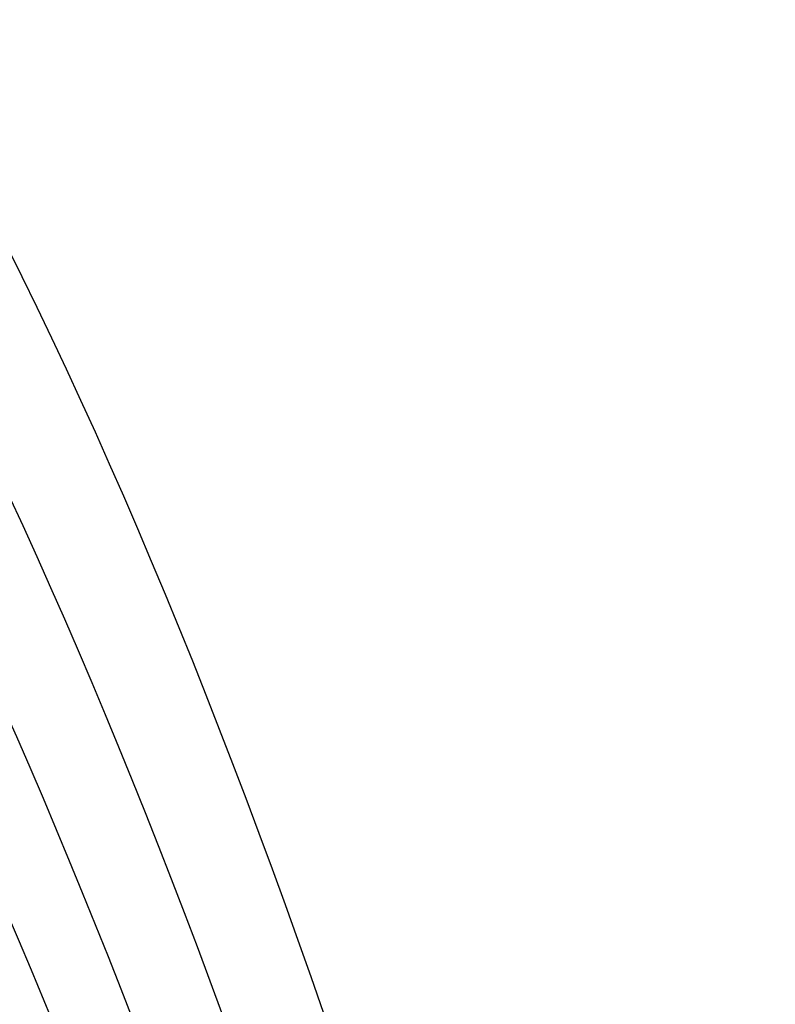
# Model space of a CAD drawing. Header units: millimetres. Extents: x -503 to 503, y -398 to 311.
# Tile 248 of 256: x -305 to -258, y 45 to 106. Entities that reach past the tile are written whole.
import ezdxf

# ---------------------------------------------------------------- set-up
doc = ezdxf.new("R2010")
doc.units = ezdxf.units.MM
doc.header["$MEASUREMENT"] = 0
doc.layers.add('IGES LEVEL 1', color=7, linetype='Continuous')

msp = doc.modelspace()

# ---------------------------------------------------------------- linework, layer by layer
at = {"layer": 'IGES LEVEL 1', "color": 9}
for points, knots in [([(-153.662, -64.473, -498.11), (-167.603, 72.422, -529.566), (-183.276, 145.399, -544.41), (-220.625, 232.707, -579.779), (-241.918, 250.108, -599.912), (-267.895, 272.612, -639.741)], [0.0278715, 0.0278715, 0.0278715, 0.0278715, 0.5, 0.5, 0.9457964, 0.9457964, 0.9457964, 0.9457964]), ([(-175.871, -61.246, -483.228), (-191.165, 62.692, -510.016), (-207.472, 131.727, -523.529), (-247.806, 218.132, -556.927), (-271.438, 237.778, -576.455), (-301.989, 260.912, -613.761)], [0.0318511, 0.0318511, 0.0318511, 0.0318511, 0.5, 0.5, 0.946423, 0.946423, 0.946423, 0.946423]), ([(-258.655, -47.486, -381.811), (-275.912, 17.231, -389.201), (-289.928, 65.215, -396.718), (-332.612, 141.367, -419.652), (-361.599, 169.054, -435.264), (-408.832, 192.831, -458.89)], [0.0572692, 0.0572692, 0.0572692, 0.0572692, 0.5, 0.5, 0.9525384, 0.9525384, 0.9525384, 0.9525384]), ([(-263.67, -46.733, -369.894), (-280.805, 13.639, -376.042), (-294.473, 59.721, -383.022), (-336.816, 134.218, -404.773), (-365.889, 162.087, -419.787), (-413.819, 185.542, -442.031)], [0.0591949, 0.0591949, 0.0591949, 0.0591949, 0.5, 0.5, 0.9527858, 0.9527858, 0.9527858, 0.9527858]), ([(-267.987, -46.194, -357.751), (-284.986, 10.191, -362.774), (-298.321, 54.462, -369.224), (-340.293, 127.217, -389.764), (-369.385, 155.133, -404.134), (-417.806, 178.193, -425.008)], [0.0605362, 0.0605362, 0.0605362, 0.0605362, 0.5, 0.5, 0.9528959, 0.9528959, 0.9528959, 0.9528959]), ([(-271.58, -45.887, -345.406), (-288.444, 6.858, -349.406), (-301.461, 49.419, -355.334), (-343.041, 120.362, -374.641), (-372.086, 148.19, -388.323), (-420.792, 170.788, -407.839)], [0.0611137, 0.0611137, 0.0611137, 0.0611137, 0.5, 0.5, 0.9528388, 0.9528388, 0.9528388, 0.9528388]), ([(-277.302, -45.943, -313.929), (-293.878, -1.001, -315.739), (-306.14, 37.721, -320.411), (-346.641, 103.909, -336.621), (-375.257, 130.984, -348.442), (-423.785, 152.162, -364.638)], [0.0587789, 0.0587789, 0.0587789, 0.0587789, 0.5, 0.5, 0.9518334, 0.9518334, 0.9518334, 0.9518334]), ([(-278.434, -46.283, -282.169), (-294.741, -7.878, -282.202), (-306.259, 27.405, -285.702), (-345.458, 88.525, -298.833), (-373.2, 114.18, -308.665), (-420.338, 133.628, -321.689)], [0.0523158, 0.0523158, 0.0523158, 0.0523158, 0.5, 0.5, 0.9493891, 0.9493891, 0.9493891, 0.9493891]), ([(-274.891, -48.836, -257.072), (-291.629, -14.151, -255.722), (-302.63, 19.472, -258.347), (-341.124, 77.048, -269.197), (-367.885, 101.173, -277.398), (-413.106, 119.066, -288.017)], [0.0337163, 0.0337163, 0.0337163, 0.0337163, 0.5, 0.5, 0.946162, 0.946162, 0.946162, 0.946162]), ([(-267.212, -52.922, -232.85), (-285.234, -21.125, -229.953), (-295.709, 11.776, -231.722), (-333.877, 66.347, -240.424), (-359.41, 88.661, -246.997), (-402.047, 104.891, -255.348)], [0, 0, 0, 0, 0.5, 0.5, 0.941447, 0.941447, 0.941447, 0.941447]), ([(-251.773, -46.29, -185.664), (-267.604, -23.402, -182.053), (-276.848, 3.121, -182.406), (-310.893, 47.239, -186.274), (-333.17, 65.289, -189.656), (-368.837, 78.021, -193.934)], [0, 0, 0, 0, 0.5, 0.5, 0.9254788, 0.9254788, 0.9254788, 0.9254788]), ([(-240.406, -43.16, -163.395), (-254.983, -23.745, -159.818), (-263.615, -0.116, -159.543), (-295.232, 38.765, -161.13), (-315.444, 54.454, -163.001), (-346.847, 65.42, -165.504)], [0, 0, 0, 0, 0.5, 0.5, 0.9126088, 0.9126088, 0.9126088, 0.9126088])]:
    msp.add_open_spline(points, degree=3, knots=knots, dxfattribs=at)

doc.saveas('drawing.dxf')
